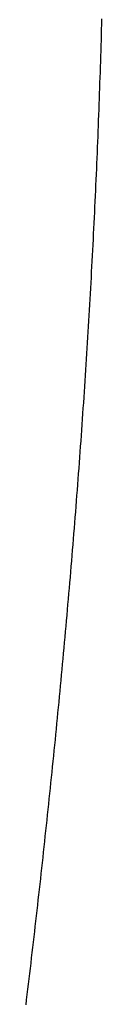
# Model space of a CAD drawing. Extents: x 637 to 3230, y 885 to 2745.
# Tile 50 of 151: x 2034.36 to 2037.2, y 1758.73 to 1795.6. Entities that reach past the tile are written whole.
import ezdxf

# ---------------------------------------------------------------- set-up
doc = ezdxf.new("R2010")
doc.units = 0
doc.layers.add('KF_GRAVIS_15_LEFT', color=7, linetype='CONTINUOUS')

# ---------------------------------------------------------------- blocks, each defined once
blk = doc.blocks.new('*U13')
at = {"layer": 'KF_GRAVIS_15_LEFT'}
blk.add_polyline3d([(-182.21, -494.388, 0), (-182.187, -494.193, 0), (-182.163, -493.998, 0), (-182.14, -493.803, 0), (-182.117, -493.607, 0), (-182.093, -493.412, 0), (-182.07, -493.216, 0), (-182.047, -493.02, 0), (-182.024, -492.824, 0), (-182.001, -492.628, 0), (-181.978, -492.432, 0), (-181.955, -492.235, 0), (-181.932, -492.038, 0), (-181.909, -491.842, 0), (-181.886, -491.645, 0), (-181.864, -491.447, 0), (-181.841, -491.25, 0), (-181.818, -491.053, 0), (-181.796, -490.855, 0), (-181.773, -490.657, 0), (-181.751, -490.459, 0), (-181.729, -490.261, 0), (-181.706, -490.063, 0), (-181.684, -489.865, 0), (-181.662, -489.666, 0), (-181.64, -489.468, 0), (-181.618, -489.269, 0), (-181.596, -489.07, 0), (-181.574, -488.871, 0), (-181.553, -488.672, 0), (-181.531, -488.473, 0), (-181.509, -488.273, 0), (-181.488, -488.074, 0), (-181.466, -487.874, 0), (-181.445, -487.674, 0), (-181.424, -487.474, 0), (-181.402, -487.274, 0), (-181.381, -487.074, 0), (-181.36, -486.874, 0), (-181.339, -486.673, 0), (-181.318, -486.473, 0), (-181.297, -486.272, 0), (-181.276, -486.071, 0), (-181.256, -485.871, 0), (-181.235, -485.67, 0), (-181.214, -485.469, 0), (-181.194, -485.267, 0), (-181.174, -485.066, 0), (-181.153, -484.865, 0), (-181.133, -484.663, 0), (-181.113, -484.462, 0), (-181.093, -484.26, 0), (-181.073, -484.058, 0), (-181.053, -483.856, 0), (-181.033, -483.654, 0), (-181.014, -483.452, 0), (-180.994, -483.25, 0), (-180.974, -483.048, 0), (-180.955, -482.846, 0), (-180.936, -482.643, 0), (-180.916, -482.441, 0), (-180.897, -482.238, 0), (-180.878, -482.036, 0), (-180.859, -481.833, 0), (-180.84, -481.63, 0), (-180.821, -481.428, 0), (-180.803, -481.225, 0), (-180.784, -481.022, 0), (-180.766, -480.819, 0), (-180.747, -480.616, 0), (-180.729, -480.412, 0), (-180.711, -480.209, 0), (-180.692, -480.006, 0), (-180.674, -479.802, 0), (-180.657, -479.599, 0), (-180.639, -479.396, 0), (-180.621, -479.192, 0), (-180.603, -478.988, 0), (-180.586, -478.785, 0), (-180.568, -478.581, 0), (-180.551, -478.377, 0), (-180.534, -478.174, 0), (-180.517, -477.97, 0), (-180.5, -477.766, 0), (-180.483, -477.562, 0), (-180.466, -477.358, 0), (-180.449, -477.154, 0), (-180.433, -476.95, 0), (-180.416, -476.746, 0), (-180.4, -476.542, 0), (-180.383, -476.338, 0), (-180.367, -476.133, 0), (-180.351, -475.929, 0), (-180.335, -475.725, 0), (-180.319, -475.521, 0), (-180.304, -475.317, 0), (-180.288, -475.112, 0), (-180.272, -474.908, 0), (-180.257, -474.704, 0), (-180.242, -474.499, 0), (-180.226, -474.295, 0), (-180.211, -474.091, 0), (-180.196, -473.886, 0), (-180.181, -473.682, 0), (-180.167, -473.477, 0), (-180.152, -473.273, 0), (-180.137, -473.069, 0), (-180.123, -472.864, 0), (-180.109, -472.66, 0), (-180.094, -472.455, 0), (-180.08, -472.251, 0), (-180.066, -472.047, 0), (-180.052, -471.842, 0), (-180.038, -471.638, 0), (-180.025, -471.433, 0), (-180.011, -471.229, 0), (-179.998, -471.025, 0), (-179.984, -470.82, 0), (-179.971, -470.616, 0), (-179.958, -470.412, 0), (-179.945, -470.208, 0), (-179.932, -470.003, 0), (-179.919, -469.799, 0), (-179.907, -469.595, 0), (-179.894, -469.391, 0), (-179.882, -469.187, 0), (-179.87, -468.983, 0), (-179.857, -468.779, 0), (-179.845, -468.575, 0), (-179.833, -468.371, 0), (-179.822, -468.167, 0), (-179.81, -467.963, 0), (-179.798, -467.759, 0), (-179.787, -467.555, 0), (-179.775, -467.351, 0), (-179.764, -467.148, 0), (-179.753, -466.944, 0), (-179.742, -466.74, 0), (-179.731, -466.537, 0), (-179.72, -466.333, 0), (-179.71, -466.13, 0), (-179.699, -465.927, 0), (-179.689, -465.723, 0), (-179.679, -465.52, 0), (-179.668, -465.317, 0), (-179.658, -465.114, 0), (-179.648, -464.911, 0), (-179.639, -464.708, 0), (-179.629, -464.505, 0), (-179.619, -464.302, 0), (-179.61, -464.099, 0), (-179.601, -463.896, 0), (-179.592, -463.694, 0), (-179.582, -463.491, 0), (-179.574, -463.289, 0), (-179.565, -463.087, 0), (-179.556, -462.884, 0), (-179.548, -462.682, 0), (-179.539, -462.48, 0), (-179.531, -462.278, 0), (-179.523, -462.076, 0), (-179.515, -461.874, 0), (-179.507, -461.673, 0), (-179.499, -461.471, 0), (-179.491, -461.27, 0), (-179.484, -461.068, 0), (-179.476, -460.867, 0), (-179.469, -460.666, 0), (-179.462, -460.465, 0), (-179.455, -460.264, 0), (-179.448, -460.063, 0), (-179.441, -459.862, 0), (-179.434, -459.662, 0), (-179.427, -459.461, 0), (-179.421, -459.261, 0), (-179.415, -459.061, 0), (-179.408, -458.86, 0), (-179.402, -458.66, 0), (-179.396, -458.461, 0), (-179.39, -458.261, 0), (-179.385, -458.061, 0), (-179.379, -457.862, 0), (-179.374, -457.662, 0), (-179.368, -457.463, 0)], dxfattribs=at)

msp = doc.modelspace()

# ---------------------------------------------------------------- block references
at = {"layer": 'KF_GRAVIS_15_LEFT'}
msp.add_blockref('*U13', (2216.566, 2253.101), dxfattribs=at)

doc.saveas('drawing.dxf')
